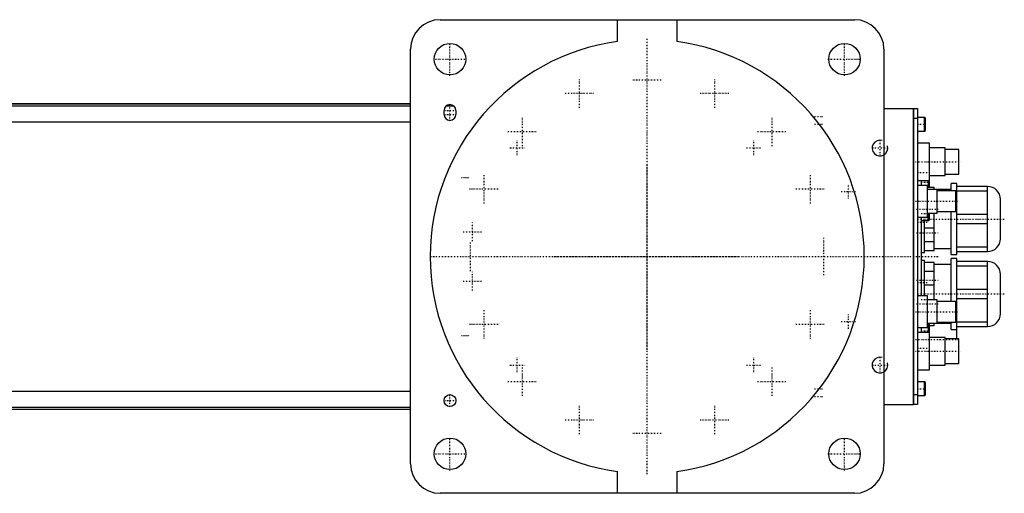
# Model space of a CAD drawing. Extents: x -906 to 181, y -120 to 120.
# Tile 5 of 5: x -318 to 181, y -120 to 120. Entities that reach past the tile are written whole.
import ezdxf

# ---------------------------------------------------------------- set-up
doc = ezdxf.new("R2010")
doc.units = 0
doc.linetypes.add('CENTER', pattern=[1.5, 0.45, -0.5, 0.05, -0.5])
for name, color, linetype in [('AM_0', 7, 'CONTINUOUS'), ('AM_10', 7, 'CONTINUOUS'), ('AM_7', 7, 'CENTER')]:
    doc.layers.add(name, color=color, linetype=linetype)

msp = doc.modelspace()

# ---------------------------------------------------------------- linework, layer by layer
at = {"layer": 'AM_0', "color": 7, "linetype": 'CONTINUOUS'}
for p, q in [((-105, 120), (105, 120)), ((-15, 108.97), (-15, 120)), ((15, 120), (15, 108.97)), ((-120, -105), (-120, 105)), ((120, 105), (120, -105)), ((-120, 77.32), (-390.79, 77.32)), ((-390.6, 77.28), (-120, 77.28)), ((-386.5, 76.29), (-120, 76.29)), ((-101.93, 76.29), (-98.07, 76.29)), ((120, 75), (135, 75)), ((135, -75), (135, 75)), ((135, 74.95), (135.05, 74.95)), ((135.05, 75), (135.05, -75)), ((135.05, 75), (137, 75)), ((137, 75), (137, -75)), ((-103, 72), (-103, 74)), ((-97, 74), (-97, 72)), ((135, 69.95), (135.05, 69.95)), ((137, 70), (135.05, 70)), ((140.6, 70.5), (137, 70.5)), ((141, 70.1), (140.6, 70.5)), ((140.6, 63.5), (140.6, 70.5)), ((141, 63.9), (141, 70.1)), ((-367.3, 68.3), (-120, 68.3)), ((137, 63.5), (140.6, 63.5)), ((140.6, 63.5), (141, 63.9)), ((143, 57.5), (137, 57.5)), ((143, 35), (143, 57.5)), ((151, 55), (143, 55)), ((151, 41), (151, 55)), ((158, 54.25), (151, 54.25)), ((158, 41.75), (158, 54.25)), ((143, 41), (151, 41)), ((151, 41.75), (158, 41.75)), ((137, 38.5), (143, 38.5)), ((142, 36), (137, 36)), ((139, 36), (139, 38.5)), ((142, 20), (142, 36)), ((145.5, 35), (142, 35)), ((142.6, 35), (142.6, 38.5)), ((145.5, 34), (145.5, 35)), ((157, 37), (154, 37)), ((154, 33.27), (154, 37)), ((157, 1), (157, 37)), ((172.5, 35.5), (157, 35.5)), ((172.5, 2.5), (172.5, 35.5)), ((154, 34), (142, 34)), ((147, 22), (147, 34)), ((156.5, 33.25), (147, 33.25)), ((156.5, 22.75), (156.5, 33.25)), ((157, 33.2), (172.5, 33.2)), ((179, 9), (179, 29)), ((137, 20), (142, 20)), ((139, -20), (139, 20)), ((142, 22), (147, 22)), ((142.6, 18.25), (142.6, 22)), ((143, 18.65), (143, 22)), ((145.5, 3), (145.5, 22)), ((147, 22.75), (156.5, 22.75)), ((154, 1), (154, 22.75)), ((172.5, 21.3), (157, 21.3)), ((139, 18.25), (142.6, 18.25)), ((140.5, 2), (140.5, 18.25)), ((142.6, 18.25), (143, 18.65)), ((157, 16.7), (172.5, 16.7)), ((140.5, 14.49), (145.5, 14.49)), ((145.5, 7.51), (140.5, 7.51)), ((139, 2), (140.5, 2)), ((140.5, 3), (145.5, 3)), ((145.5, 4), (154, 4)), ((154, 1), (157, 1)), ((172.5, 4.8), (157, 4.8)), ((157, 2.5), (172.5, 2.5)), ((140.5, -2), (139, -2)), ((140.5, -20), (140.5, -2)), ((145.5, -3), (140.5, -3)), ((145.5, -22), (145.5, -3)), ((154, -4), (145.5, -4)), ((157, -1), (154, -1)), ((154, -22.75), (154, -1)), ((157, -41.75), (157, -1)), ((172.5, -2.5), (157, -2.5)), ((157, -4.8), (172.5, -4.8)), ((172.5, -35.5), (172.5, -2.5)), ((140.5, -7.51), (145.5, -7.51)), ((179, -29), (179, -9)), ((145.5, -14.49), (140.5, -14.49)), ((172.5, -16.7), (157, -16.7)), ((142, -20), (137, -20)), ((142, -36), (142, -20)), ((147, -22), (142, -22)), ((147, -34), (147, -22)), ((156.5, -22.75), (147, -22.75)), ((156.5, -33.25), (156.5, -22.75)), ((157, -21.3), (172.5, -21.3)), ((154, -34), (142, -34)), ((142.6, -34.17), (142, -34.17)), ((143, -34.57), (142.6, -34.17)), ((142.6, -38.5), (142.6, -34.17)), ((143, -57.5), (143, -34.57)), ((145.5, -35), (145.5, -34)), ((147, -33.25), (156.5, -33.25)), ((154, -37), (154, -33.27)), ((172.5, -33.2), (157, -33.2)), ((137, -36), (142, -36)), ((143, -38.5), (137, -38.5)), ((139, -38.5), (139, -36)), ((143, -35), (145.5, -35)), ((154, -37), (157, -37)), ((157, -35.5), (172.5, -35.5)), ((151, -41), (143, -41)), ((151, -55), (151, -41)), ((158, -41.75), (151, -41.75)), ((158, -54.25), (158, -41.75)), ((151, -54.25), (158, -54.25)), ((137, -57.5), (143, -57.5)), ((143, -55), (151, -55)), ((140.6, -63.5), (137, -63.5)), ((141, -63.9), (140.6, -63.5)), ((140.6, -70.5), (140.6, -63.5)), ((141, -70.1), (141, -63.9)), ((-367.3, -68.3), (-120, -68.3)), ((135, -69.95), (135.05, -69.95)), ((135.05, -70), (137, -70)), ((137, -70.5), (140.6, -70.5)), ((140.6, -70.5), (141, -70.1)), ((-390.79, -77.32), (-120, -77.32)), ((-390.6, -77.28), (-120, -77.28)), ((-386.5, -76.29), (-120, -76.29)), ((120, -75), (135, -75)), ((135, -74.95), (135.05, -74.95)), ((137, -75), (135.05, -75)), ((-15, -120), (-15, -108.97)), ((15, -108.97), (15, -120)), ((105, -120), (-105, -120))]:
    msp.add_line(p, q, dxfattribs=at)
for centre, radius in [((-100, 100), 8), ((100, 100), 8), ((-100, -73), 3), ((-100, -100), 8), ((100, -100), 8)]:
    msp.add_circle(centre, radius, dxfattribs=at)
for centre, radius, start, end in [((-105, 105), 15, 90, 180), ((105, 105), 15, 0, 90), ((0, 0), 110, 97.8375, 262.1625), ((0, 0), 110, 277.8375, 82.1625), ((-100, 74), 3, 0, 180), ((-100, 72), 3, 180, 0), ((172.5, 29), 6.5, 0, 90), ((172.5, 9), 6.5, 270, 0), ((172.5, -9), 6.5, 0, 90), ((172.5, -29), 6.5, 270, 0), ((-105, -105), 15, 180, 270), ((105, -105), 15, 270, 0)]:
    msp.add_arc(centre, radius, start, end, dxfattribs=at)
at = {"layer": 'AM_10', "color": 7, "linetype": 'CONTINUOUS'}
for centre in [(118, 55), (118, -55)]:
    msp.add_arc(centre, 4, 75, 15, dxfattribs=at)
at = {"layer": 'AM_7', "color": 4, "linetype": 'CENTER'}
for p, q in [((0, -110.25), (0, 110.25)), ((-100, 91.6), (-100, 108.4)), ((100, 91.6), (100, 108.4)), ((-108.4, 100), (-91.6, 100)), ((91.6, 100), (108.4, 100)), ((-34.25, 75.34), (-34.25, 90.04)), ((34.25, 75.34), (34.25, 90.04)), ((-7.35, 89.5), (7.35, 89.5)), ((-41.6, 82.69), (-26.9, 82.69)), ((26.9, 82.69), (41.6, 82.69)), ((-100, 68.85), (-100, 77.15)), ((-103.15, 74), (-96.85, 74)), ((-103.15, 72), (-96.85, 72)), ((-63.29, 55.94), (-63.29, 70.64)), ((63.29, 55.94), (63.29, 70.64)), ((84.8, 71), (89.2, 71)), ((84.8, 67), (89.2, 67)), ((136.8, 67), (141.2, 67)), ((-70.64, 63.29), (-55.94, 63.29)), ((55.94, 63.29), (70.64, 63.29)), ((-69.67, 55), (-62.33, 55)), ((-66, 51.32), (-66, 58.67)), ((50.33, 55), (57.67, 55)), ((54, 51.32), (54, 58.67)), ((113.8, 55), (122.2, 55)), ((118, 50.8), (118, 59.2)), ((0, -47.25), (0, 47.25)), ((135.95, 48), (159.05, 48)), ((-94.2, 40), (-89.8, 40)), ((-82.69, 26.9), (-82.69, 41.6)), ((82.69, 26.9), (82.69, 41.6)), ((136.75, 42.5), (142.25, 42.5)), ((102, 29.32), (102, 36.67)), ((138.8, 37.67), (143.2, 37.67)), ((-90.04, 34.25), (-75.34, 34.25)), ((75.34, 34.25), (90.04, 34.25)), ((98.33, 33), (105.67, 33)), ((136.03, 28), (157.47, 28)), ((136.5, 24), (147.5, 24)), ((138.8, 21.75), (143.2, 21.75)), ((-88.6, 7.77), (-88.6, 17.22)), ((136.75, 17.4), (142.25, 17.4)), ((137, 19), (181, 19)), ((-93.32, 12.5), (-83.88, 12.5)), ((136.5, 12), (147.5, 12)), ((-89.5, -7.35), (-89.5, 7.35)), ((89.5, -9.45), (89.5, 9.45)), ((-110.25, 0), (147.5, 0)), ((-47.25, 0), (47.25, 0)), ((-88.6, -17.23), (-88.6, -7.78)), ((-93.32, -12.5), (-83.88, -12.5)), ((136.5, -12), (147.5, -12)), ((136.75, -13.15), (142.25, -13.15)), ((137, -19), (181, -19)), ((136.5, -24), (147.5, -24)), ((138.8, -21.75), (143.2, -21.75)), ((-82.69, -41.6), (-82.69, -26.9)), ((82.69, -41.6), (82.69, -26.9)), ((102, -36.68), (102, -29.33)), ((136.03, -28), (157.47, -28)), ((-90.04, -34.25), (-75.34, -34.25)), ((75.34, -34.25), (90.04, -34.25)), ((98.33, -33), (105.67, -33)), ((138.8, -37.67), (143.2, -37.67)), ((-94.2, -40), (-89.8, -40)), ((136, -42), (158, -42)), ((135.95, -48), (159.05, -48)), ((136.75, -46.45), (142.25, -46.45)), ((-66, -58.68), (-66, -51.33)), ((54, -58.68), (54, -51.33)), ((118, -59.2), (118, -50.8)), ((-69.67, -55), (-62.33, -55)), ((-63.29, -70.64), (-63.29, -55.94)), ((50.33, -55), (57.67, -55)), ((63.29, -70.64), (63.29, -55.94)), ((113.8, -55), (122.2, -55)), ((-70.64, -63.29), (-55.94, -63.29)), ((55.94, -63.29), (70.64, -63.29)), ((-100, -76.15), (-100, -69.85)), ((84.8, -67), (89.2, -67)), ((136.8, -67), (141.2, -67)), ((-103.15, -73), (-96.85, -73)), ((84.8, -71), (89.2, -71)), ((-34.25, -90.04), (-34.25, -75.34)), ((34.25, -90.04), (34.25, -75.34)), ((-41.6, -82.69), (-26.9, -82.69)), ((26.9, -82.69), (41.6, -82.69)), ((-7.35, -89.5), (7.35, -89.5)), ((-100, -108.4), (-100, -91.6)), ((100, -108.4), (100, -91.6)), ((-108.4, -100), (-91.6, -100)), ((91.6, -100), (108.4, -100))]:
    msp.add_line(p, q, dxfattribs=at)

doc.saveas('drawing.dxf')
